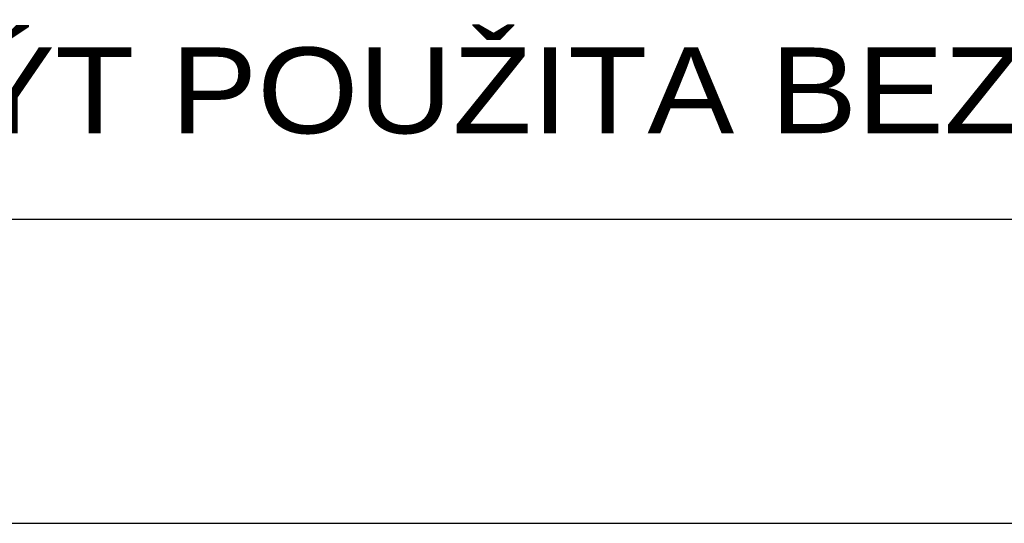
# Paper-space layout 'Layout1' of a CAD drawing. Extents: x -2 to 1380, y -36 to 422.
# Tile 38 of 58: x 1135 to 1156, y 91 to 101. Entities that reach past the tile are written whole.
import ezdxf

# ---------------------------------------------------------------- set-up
doc = ezdxf.new("R2010")
doc.units = 0
doc.layers.add('RAZITKO_HP', color=222, linetype='CONTINUOUS')
doc.styles.add('RAZITKO_HP_ARIAL', font='arial.ttf')

# ---------------------------------------------------------------- blocks, each defined once
blk = doc.blocks.new('text_HP')
at = {"layer": 'RAZITKO_HP', "lineweight": 25}
blk.add_line((-177, 94.25), (-5, 94.25), dxfattribs=at)
at = {"layer": 'RAZITKO_HP', "lineweight": 18, "style": 'RAZITKO_HP_ARIAL', "width": 1.085}
blk.add_text('"DOKUMENTACE JE DUŠEVNÍM MAJETKEM FIRMY HUTNÍ PROJEKT Frýdek-Místek a.s. A NESMÍ BÝT POUŽITA BEZ JEJÍHO VĚDOMÍ."', height=1.8, dxfattribs=at).set_placement((-177, 96.05))
blk = doc.blocks.new('A$C145a9df7')
at = {"layer": 'RAZITKO_HP', "lineweight": 25}
blk.add_line((-180, 90.875), (-8, 90.875), dxfattribs=at)
at = {"layer": 'RAZITKO_HP'}
blk.add_blockref('text_HP', (-3, 3), dxfattribs=at)

psp = doc.layouts.get("Layout1")

# ---------------------------------------------------------------- block references
at = {"layer": 'RAZITKO_HP'}
psp.add_blockref('A$C145a9df7', (1188, 0), dxfattribs=at)

doc.saveas('drawing.dxf')
